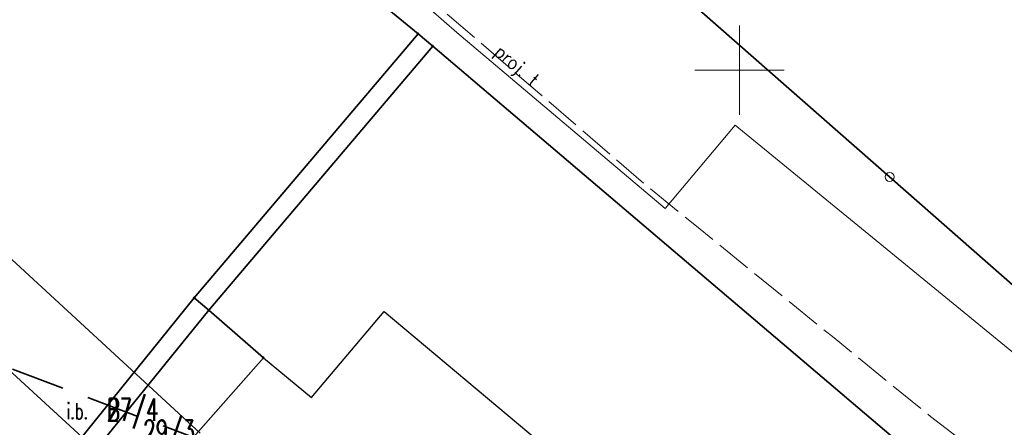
# Model space of a CAD drawing. Header units: metres. Extents: x 6496648 to 6497944, y 5962794 to 5963351.
# Tile 26 of 91: x 6497010 to 6497065, y 5963130 to 5963153. Entities that reach past the tile are written whole.
import ezdxf

# ---------------------------------------------------------------- set-up
doc = ezdxf.new("R2010")
doc.units = ezdxf.units.M
doc.header["$MEASUREMENT"] = 0
doc.linetypes.add('L_0_04', pattern=[1.5, 1, -0.5])
doc.linetypes.add('mz2.0_0.5', pattern=[2.5, 2, -0.5])
doc.layers.get('0').update_dxf_attribs({"color": 8, "linetype": 'CONTINUOUS', "lineweight": 13})
for name, color, linetype, lineweight in [('210_OZNACZENIE_UzYTKU', 8, 'CONTINUOUS', 13), ('211_NR_DZIAlKI', 7, 'CONTINUOUS', 25), ('217_GRANICA_KONTURU_KLASYFIKCYJNEGO', 8, 'CONTINUOUS', 13), ('218_GRANICA_UzYTKU', 8, 'CONTINUOUS', 13), ('219_LINIA_GRANICY', 3, 'CONTINUOUS', 35), ('312_BUDYNEK__POWIERZCHNIA_', 8, 'CONTINUOUS', 30), ('INNA_BUDOWLA__POWIERZCHNIA_', 8, 'CONTINUOUS', 13), ('INNA_BUDOWLA__POWIERZCHNIA__ATR17', 8, 'CONTINUOUS', 13), ('PRZEWoD_TELEKOMUNIKACYJNY__LINIA_', 30, 'CONTINUOUS', 13), ('przewód telekomunikacyjny - projektowany lub w budowie (linia) - ob. projektowany', 30, 'mz2.0_0.5', 13), ('przewód telekomunikacyjny - projektowany lub w budowie (linia) - ob. projektowany-Atr1', 30, 'mz2.0_0.5', 13), ('siatka', 8, 'CONTINUOUS', 13), ('ZAKRES', 190, 'L_0_04', 35)]:
    doc.layers.add(name, color=color, linetype=linetype, lineweight=lineweight)
doc.styles.get("Standard").update_dxf_attribs({"font": 'simplex.shx'})

# ---------------------------------------------------------------- blocks, each defined once
blk = doc.blocks.new('GRO')
at = {"color": 0, "linetype": 'Continuous', "lineweight": 13}
blk.add_circle((0, 0), 0.1, dxfattribs=at)
blk = doc.blocks.new('GRT')
at = {"color": 0, "linetype": 'Continuous', "lineweight": 18}
blk.add_circle((0, 0), 0.5, dxfattribs=at)

msp = doc.modelspace()

# ---------------------------------------------------------------- linework, layer by layer
at = {"layer": '217_GRANICA_KONTURU_KLASYFIKCYJNEGO', "flags": 128}
for points in [[(6497032.82, 5963151.35), (6497020.28, 5963136.57)], [(6497063.85, 5963124.99), (6497032.82, 5963151.35)], [(6497020.28, 5963136.57), (6497023.34, 5963133.91)], [(6497023.34, 5963133.91), (6497013.04, 5963122.26)]]:
    msp.add_lwpolyline(points, dxfattribs=at)
at = {"layer": '218_GRANICA_UzYTKU', "flags": 128}
for points in [[(6497032, 5963152.04), (6497026.98, 5963156.16)], [(6497058.4, 5963144.03), (6497044.08, 5963156.6)], [(6497019.47, 5963137.27), (6497032, 5963152.04)], [(6497032, 5963152.04), (6497032.82, 5963151.35)], [(6497032.82, 5963151.35), (6497020.28, 5963136.57)], [(6497063.85, 5963124.99), (6497032.82, 5963151.35)], [(6497070.16, 5963133.71), (6497058.4, 5963144.03)], [(6497008.88, 5963124.15), (6497019.47, 5963137.27)], [(6497020.28, 5963136.57), (6497019.47, 5963137.27)], [(6497009.86, 5963123.71), (6497020.28, 5963136.57)], [(6497023.34, 5963133.91), (6497020.28, 5963136.57)], [(6497013.04, 5963122.26), (6497023.34, 5963133.91)]]:
    msp.add_lwpolyline(points, dxfattribs=at)
at = {"layer": '219_LINIA_GRANICY', "flags": 128}
for points in [[(6497032, 5963152.04), (6497026.98, 5963156.16)], [(6497044.08, 5963156.6), (6497058.4, 5963144.03)], [(6497032, 5963152.04), (6497019.47, 5963137.27)], [(6497032.82, 5963151.35), (6497032, 5963152.04)], [(6497032.82, 5963151.35), (6497020.28, 5963136.57)], [(6497063.85, 5963124.99), (6497032.82, 5963151.35)], [(6497070.16, 5963133.71), (6497058.4, 5963144.03)], [(6497008.88, 5963124.15), (6497019.47, 5963137.27)], [(6497020.28, 5963136.57), (6497019.47, 5963137.27)], [(6497020.28, 5963136.57), (6497009.86, 5963123.71)], [(6497023.34, 5963133.91), (6497020.28, 5963136.57)], [(6497023.34, 5963133.91), (6497013.04, 5963122.26)]]:
    msp.add_lwpolyline(points, dxfattribs=at)
at = {"layer": '312_BUDYNEK__POWIERZCHNIA_', "flags": 128}
for points in [[(6497026.03, 5963131.69), (6497030.1, 5963136.5)], [(6497030.1, 5963136.5), (6497039.35, 5963128.74)], [(6497019.15, 5963129.16), (6497023.34, 5963133.91)], [(6497023.34, 5963133.91), (6497026.03, 5963131.69)]]:
    msp.add_lwpolyline(points, dxfattribs=at)
at = {"layer": 'INNA_BUDOWLA__POWIERZCHNIA_', "flags": 128}
msp.add_lwpolyline([(6497016.66, 5963126.28), (6497004.89, 5963137.08), (6497008.05, 5963140.51), (6497019.8, 5963129.69)], dxfattribs=at)
at = {"layer": 'PRZEWoD_TELEKOMUNIKACYJNY__LINIA_', "flags": 128}
msp.add_lwpolyline([(6497140.82, 5963058.78), (6497139.15, 5963067.83), (6497139.14, 5963071.15), (6497122.55, 5963085.82), (6497097.33, 5963108.03), (6497049.76, 5963146.92), (6497045.83, 5963142.26), (6497034.18, 5963152.11), (6497023.98, 5963161), (6497012.69, 5963171.33)], dxfattribs=at)
at = {"layer": 'przewód telekomunikacyjny - projektowany lub w budowie (linia) - ob. projektowany', "color": 30, "linetype": 'mz2.0_0.5', "lineweight": 18, "flags": 128}
msp.add_lwpolyline([(6497026.06, 5963159.66), (6497031.08, 5963155.34), (6497044.7, 5963143.61), (6497047.59, 5963141.27), (6497055.29, 5963135.02), (6497060.69, 5963130.63), (6497071.24, 5963122.57), (6497088.27, 5963108.35), (6497116.04, 5963083.84), (6497119.95, 5963080.51), (6497120.36, 5963079.24), (6497130.74, 5963077.98), (6497137.44, 5963072.06), (6497136.44, 5963068.32), (6497152.26, 5963063.38), (6497162.31, 5963060.31), (6497167.99, 5963058.98)], dxfattribs=at)
at = {"layer": 'siatka', "flags": 128}
for points in [[(6497050, 5963147.5), (6497050, 5963152.5)], [(6497047.5, 5963150), (6497052.5, 5963150)]]:
    msp.add_lwpolyline(points, dxfattribs=at)
at = {"layer": 'ZAKRES', "ltscale": 3, "flags": 128}
msp.add_lwpolyline([(6497692.5, 5963219.5), (6497716, 5963186.5), (6497672.2, 5963172.1), (6497502, 5963111.8), (6497349, 5963052), (6497312.6, 5963038.4), (6497228.6, 5963030.4), (6497133.5, 5963045.2), (6496948.4, 5963119.5), (6496936.6, 5963083.2), (6496927.9, 5963075.7), (6496873, 5963095.9), (6496849.7, 5963104.2), (6496824.8, 5963105.1), (6496784.8, 5963107.4), (6496786.6, 5963174.3), (6496788.5, 5963184), (6496695.2, 5963217.9), (6496711.8, 5963253.1), (6496961, 5963151.5), (6497143.1, 5963082.8), (6497228.1, 5963066.8), (6497302.3, 5963072), (6497492.1, 5963142.6)], close=True, dxfattribs=at)

# ---------------------------------------------------------------- block references
at = {"xscale": 0.5, "yscale": 0.5, "zscale": 0.5}
for name, p in [('GRO', (6497032, 5963152.04)), ('GRO', (6497032.82, 5963151.35)), ('GRT', (6497058.4, 5963144.03)), ('GRO', (6497019.47, 5963137.27)), ('GRO', (6497020.28, 5963136.57)), ('GRO', (6497023.34, 5963133.91))]:
    msp.add_blockref(name, p, dxfattribs=at)

# ---------------------------------------------------------------- texts
at = {"layer": '210_OZNACZENIE_UzYTKU', "width": 0.66}
msp.add_text('B', height=1.25, dxfattribs=at).set_placement((6497014.58, 5963130.38))
at = {"layer": '211_NR_DZIAlKI', "width": 0.66}
for s, p in [('27/4', (6497014.58, 5963130.38)), ('29/3', (6497016.61, 5963129.17))]:
    msp.add_text(s, height=1.25, dxfattribs=at).set_placement(p)
at = {"layer": 'INNA_BUDOWLA__POWIERZCHNIA__ATR17', "width": 0.66}
msp.add_text('i.b.', height=0.9, dxfattribs=at).set_placement((6497012.33, 5963130.48))
at = {"layer": 'przewód telekomunikacyjny - projektowany lub w budowie (linia) - ob. projektowany-Atr1', "color": 30, "width": 0.9}
msp.add_text('proj. t', height=0.75, rotation=319.264, dxfattribs=at).set_placement((6497036.21, 5963150.92))

doc.saveas('drawing.dxf')
